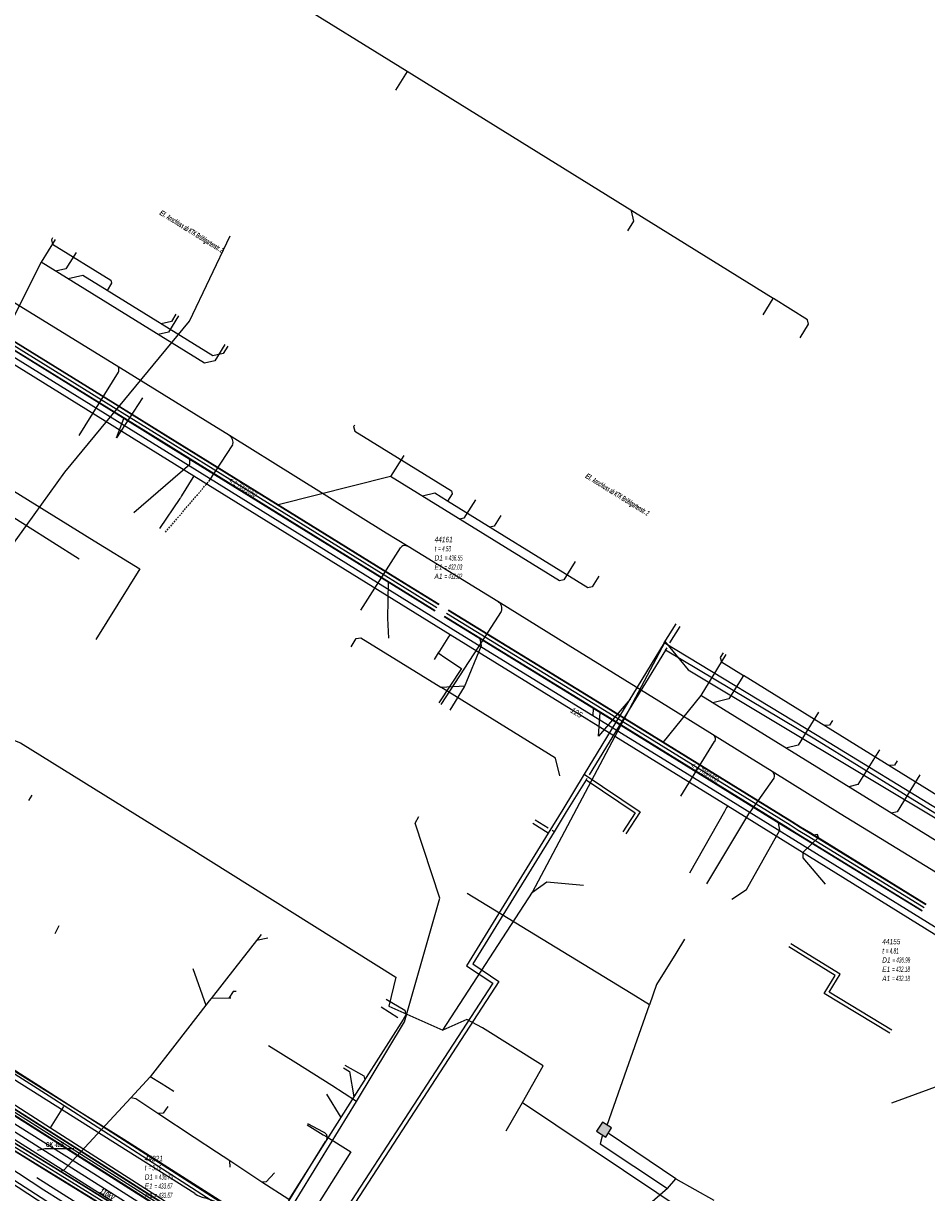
# Model space of a CAD drawing. Header units: metres. Extents: x 2695563 to 2696938, y 1260544 to 1262032.
# Tile 224 of 256: x 2696272 to 2696357, y 1261645 to 1261754. Entities that reach past the tile are written whole.
import ezdxf

# ---------------------------------------------------------------- set-up
doc = ezdxf.new("R2010")
doc.units = ezdxf.units.M
doc.linetypes.add('AUSGEZOGEN', pattern=[0])
doc.linetypes.add('STRICHLINIE2_S3', pattern=[0.25, 0.15, -0.1])
for name, color, linetype in [('AW_LK_ Haltung Text', 7, 'AUSGEZOGEN'), ('AW_LK_Haltung', 24, 'AUSGEZOGEN'), ('AW_LK_Normschacht Text', 24, 'AUSGEZOGEN'), ('EW_Hoehenpunkt_Text', 7, 'AUSGEZOGEN'), ('EW_LK_Bezugslinie', 1, 'AUSGEZOGEN'), ('EW_LK_Freitext_Text', 1, 'AUSGEZOGEN'), ('EW_LK_Trasseabs', 1, 'AUSGEZOGEN'), ('EW_LK_Trasseabs_Text', 1, 'AUSGEZOGEN'), ('EW_LK_Trasserand', 1, 'AUSGEZOGEN'), ('FM_LK_SW_BAUWERK', 94, 'AUSGEZOGEN'), ('FM_LK_SW_TRASSEKANTE', 94, 'AUSGEZOGEN'), ('FW_LK_Leitung', 200, 'AUSGEZOGEN'), ('GA_LK_Leitung', 32, 'AUSGEZOGEN'), ('TV_LK_LEITUNG', 92, 'AUSGEZOGEN'), ('WA_LK_Leitung', 171, 'AUSGEZOGEN'), ('WA_LK_Leitung_Text', 171, 'AUSGEZOGEN')]:
    doc.layers.add(name, color=color, linetype=linetype)
doc.styles.add('ARIAL', font='arial.ttf')
doc.styles.add('ARIALNARROW', font='ARIALN.TTF')
pattern_1 = [(0, (2708005, 1273150), (6075, 6075), [6075, -6075]), (90, (2708005, 1273150), (-6075, 6075), [6075, -6075])]

# ---------------------------------------------------------------- blocks, each defined once
blk = doc.blocks.new('COMPLEXOBJECT_1603')
at = {"layer": 'EW_LK_Trasserand', "color": 1, "linetype": 'AUSGEZOGEN', "transparency": 33554687}
blk.add_line((6337.74, 11615.16), (6337.7, 11614.09), dxfattribs=at)
for points in [[(6369.75, 11660.38), (6368.01, 11657.29), (6362.23, 11647.53), (6356.22, 11637.38), (6349.48, 11626.02), (6348.58, 11624.2), (6348.23, 11623.53), (6346.16, 11619.64)], [(6347.03, 11619.12), (6349.11, 11623.06), (6349.48, 11623.75), (6350.36, 11625.54), (6357.08, 11636.87), (6363.09, 11647.02), (6368.88, 11656.79), (6370.62, 11659.89), (6369.75, 11660.38)]]:
    blk.add_lwpolyline(points, dxfattribs=at)
for centre, radius, start, end in [((6338.15, 11624.41), 10.33, 267.4976, 329.2028), ((6338.39, 11624.1), 8.97, 265.902, 330.1362)]:
    blk.add_arc(centre, radius, start, end, dxfattribs=at)
blk = doc.blocks.new('COMPLEXOBJECT_1935')
at = {"layer": 'EW_LK_Trasseabs', "color": 1, "linetype": 'AUSGEZOGEN', "transparency": 33554687}
for p, q in [((6287.07, 11644.93), (6253.2, 11666.27)), ((6324.64, 11621.12), (6291.58, 11642.06))]:
    blk.add_line(p, q, dxfattribs=at)
for centre, radius, start, end in [((6288.33, 11646.53), 2.03, 231.5631, 260.84), ((6286.64, 11639.15), 5.54, 37.5606, 75.7086), ((6292.38, 11643.53), 1.68, 216.8074, 241.5241)]:
    blk.add_arc(centre, radius, start, end, dxfattribs=at)
blk = doc.blocks.new('COMPLEXOBJECT_2141')
at = {"layer": 'EW_LK_Trasseabs', "color": 1, "linetype": 'AUSGEZOGEN', "transparency": 33554687}
blk.add_line((6332.6, 11682.17), (6335.78, 11687.31), dxfattribs=at)
blk.add_arc((6335.39, 11687.55), 0.458, 328.7853, 63.6194, dxfattribs=at)
blk = doc.blocks.new('COMPLEXOBJECT_2672')
at = {"layer": 'EW_LK_Trasseabs', "color": 1, "linetype": 'AUSGEZOGEN', "transparency": 33554687}
blk.add_line((6288.37, 11711.67), (6290.64, 11715.12), dxfattribs=at)
blk.add_arc((6289.85, 11715.31), 0.812, 346.8645, 54.5738, dxfattribs=at)
blk = doc.blocks.new('COMPLEXOBJECT_2673')
at = {"layer": 'EW_LK_Trasseabs', "color": 1, "linetype": 'AUSGEZOGEN', "transparency": 33554687}
blk.add_line((6313.64, 11696.14), (6315.79, 11699.5), dxfattribs=at)
blk.add_arc((6315.17, 11699.79), 0.681, 334.248, 65.6681, dxfattribs=at)
blk = doc.blocks.new('COMPLEXOBJECT_2674')
at = {"layer": 'EW_LK_Trasseabs', "color": 1, "linetype": 'AUSGEZOGEN', "transparency": 33554687}
blk.add_line((6339.1, 11680.67), (6341.37, 11683.87), dxfattribs=at)
blk.add_arc((6340.89, 11684.06), 0.508, 338.0251, 56.5341, dxfattribs=at)

msp = doc.modelspace()

# ---------------------------------------------------------------- hatches: boundary and pattern name
at = {"layer": 'EW_LK_Trasserand', "lineweight": 18, "transparency": 33554687}
h = msp.add_hatch(dxfattribs=at)
h.set_pattern_fill('MUSTER', color=1, scale=6075, style=0, pattern_type=2)
h.set_pattern_definition(pattern_1)
h.paths.add_polyline_path([(2696314.03, 1261624.04), (2696304, 1261630.12), (2696288.76, 1261639.38), (2696273.45, 1261649.06), (2696237.22, 1261672.02), (2696236.9, 1261671.52), (2696273.13, 1261648.56), (2696288.45, 1261638.88), (2696303.68, 1261629.6), (2696313.72, 1261623.53)], flags=0)
h = msp.add_hatch(dxfattribs=at)
h.set_pattern_fill('MUSTER', color=1, scale=6075, style=0, pattern_type=2)
h.set_pattern_definition(pattern_1)
h.paths.add_polyline_path([(2696316.16, 1261618.04), (2696307.56, 1261623.83), (2696306.95, 1261624.24), (2696306.12, 1261624.8), (2696289.71, 1261635.11), (2696288.94, 1261635.59), (2696283.45, 1261639.05), (2696273.89, 1261645.07), (2696261.79, 1261652.98), (2696259.45, 1261654.35), (2696255.04, 1261656.96), (2696254.42, 1261656.06), (2696258.91, 1261653.42), (2696261.21, 1261652.06), (2696273.31, 1261644.16), (2696282.83, 1261638.16), (2696288.37, 1261634.68), (2696289.17, 1261634.18), (2696305.53, 1261623.89), (2696306.38, 1261623.32), (2696307.08, 1261622.85), (2696315.6, 1261617.11)], flags=0)
at = {"layer": 'FM_LK_SW_BAUWERK', "transparency": 33554687}
msp.add_hatch(color=7, dxfattribs=at).paths.add_polyline_path([(2696326.23, 1261651.42), (2696325.69, 1261650.58), (2696326.54, 1261650.04), (2696327.08, 1261650.89)])

# ---------------------------------------------------------------- linework, layer by layer
at = {"layer": 'AW_LK_Haltung', "color": 24, "linetype": 'AUSGEZOGEN', "transparency": 33554687}
for p, q in [((2696307.93, 1261749.91), (2696287.57, 1261762.53)), ((2696307.93, 1261749.91), (2696306.84, 1261748.15)), ((2696342.24, 1261728.62), (2696307.93, 1261749.91)), ((2696274.96, 1261734.15), (2696273.64, 1261732.03)), ((2696273.64, 1261732.03), (2696270.18, 1261725.14)), ((2696341.29, 1261727.09), (2696342.24, 1261728.62)), ((2696283.12, 1261719.31), (2696280.69, 1261715.56)), ((2696280.69, 1261715.56), (2696281.38, 1261717.39)), ((2696307.61, 1261713.93), (2696306.38, 1261711.95)), ((2696306.38, 1261711.95), (2696295.86, 1261709.29)), ((2696306.12, 1261698.66), (2696306.2, 1261702.04)), ((2696306.23, 1261696.79), (2696306.12, 1261698.66)), ((2696337.8, 1261695.25), (2696335.44, 1261691.43)), ((2696367.37, 1261676.01), (2696339.44, 1261693.3)), ((2696311.09, 1261692.2), (2696313.38, 1261692.33)), ((2696311.98, 1261690.06), (2696313.32, 1261692.23)), ((2696335.44, 1261691.43), (2696331.88, 1261687.01)), ((2696362.83, 1261674.49), (2696335.44, 1261691.43)), ((2696325.38, 1261689.53), (2696325.39, 1261690.22)), ((2696328.83, 1261691.08), (2696325.85, 1261687.61)), ((2696325.85, 1261687.61), (2696326.03, 1261689.83)), ((2696272.78, 1261682.08), (2696272.46, 1261681.58)), ((2696274.95, 1261669.11), (2696275.34, 1261669.86)), ((2696294.89, 1261668.69), (2696293.82, 1261668.47)), ((2696287.85, 1261665.84), (2696289.08, 1261662.4)), ((2696291.23, 1261663.05), (2696289.56, 1261663.01)), ((2696291.4, 1261663.05), (2696291.23, 1261663.05)), ((2696284.87, 1261655.07), (2696283.86, 1261655.69)), ((2696286.06, 1261654.32), (2696284.87, 1261655.07)), ((2696300.38, 1261654.06), (2696301.71, 1261651.86)), ((2696291.35, 1261647.2), (2696291.33, 1261647.8))]:
    msp.add_line(p, q, dxfattribs=at)
at = {"layer": 'AW_LK_Haltung', "linetype": 'AUSGEZOGEN', "transparency": 33554687}
for p, q in [((2696279.99, 1261718.25), (2696264.6, 1261727.76)), ((2696280, 1261718.26), (2696264.61, 1261727.78)), ((2696280.01, 1261718.28), (2696264.62, 1261727.8)), ((2696280.35, 1261718.84), (2696264.97, 1261728.36)), ((2696280.36, 1261718.86), (2696264.98, 1261728.38)), ((2696280.37, 1261718.88), (2696264.99, 1261728.39)), ((2696285.51, 1261715.65), (2696280.35, 1261718.84)), ((2696285.52, 1261715.67), (2696280.36, 1261718.86)), ((2696285.53, 1261715.68), (2696280.37, 1261718.88)), ((2696285.14, 1261715.05), (2696279.99, 1261718.25)), ((2696285.15, 1261715.07), (2696280, 1261718.26)), ((2696285.16, 1261715.09), (2696280.01, 1261718.28)), ((2696307.67, 1261701.93), (2696285.51, 1261715.65)), ((2696307.68, 1261701.94), (2696285.52, 1261715.67)), ((2696307.69, 1261701.96), (2696285.53, 1261715.68)), ((2696307.31, 1261701.33), (2696285.14, 1261715.05)), ((2696307.32, 1261701.35), (2696285.15, 1261715.07)), ((2696307.33, 1261701.36), (2696285.16, 1261715.09)), ((2696310.53, 1261699.33), (2696307.31, 1261701.33)), ((2696310.54, 1261699.35), (2696307.32, 1261701.35)), ((2696310.55, 1261699.37), (2696307.33, 1261701.36)), ((2696310.9, 1261699.93), (2696307.67, 1261701.93)), ((2696310.91, 1261699.94), (2696307.68, 1261701.94)), ((2696310.92, 1261699.96), (2696307.69, 1261701.96)), ((2696325.12, 1261691.19), (2696311.78, 1261699.38)), ((2696325.13, 1261691.2), (2696311.79, 1261699.4)), ((2696325.14, 1261691.22), (2696311.8, 1261699.42)), ((2696324.76, 1261690.59), (2696311.41, 1261698.79)), ((2696324.77, 1261690.61), (2696311.42, 1261698.8)), ((2696324.78, 1261690.63), (2696311.44, 1261698.82)), ((2696343.61, 1261678.94), (2696324.76, 1261690.59)), ((2696343.62, 1261678.96), (2696324.77, 1261690.61)), ((2696343.63, 1261678.98), (2696324.78, 1261690.63)), ((2696343.98, 1261679.54), (2696325.12, 1261691.19)), ((2696343.99, 1261679.55), (2696325.13, 1261691.2)), ((2696344, 1261679.57), (2696325.14, 1261691.22)), ((2696344.76, 1261679.05), (2696343.98, 1261679.54)), ((2696344.77, 1261679.06), (2696343.99, 1261679.55)), ((2696344.78, 1261679.08), (2696344, 1261679.57)), ((2696344.39, 1261678.45), (2696343.61, 1261678.94)), ((2696344.4, 1261678.47), (2696343.62, 1261678.96)), ((2696344.41, 1261678.48), (2696343.63, 1261678.98)), ((2696345.37, 1261677.87), (2696344.39, 1261678.45)), ((2696345.38, 1261677.89), (2696344.4, 1261678.47)), ((2696345.39, 1261677.91), (2696344.41, 1261678.48)), ((2696345.73, 1261678.47), (2696344.76, 1261679.05)), ((2696345.74, 1261678.49), (2696344.77, 1261679.06)), ((2696345.75, 1261678.51), (2696344.78, 1261679.08)), ((2696356.55, 1261671.8), (2696345.73, 1261678.47)), ((2696356.56, 1261671.82), (2696345.74, 1261678.49)), ((2696356.57, 1261671.84), (2696345.75, 1261678.51)), ((2696356.18, 1261671.21), (2696345.37, 1261677.87)), ((2696356.19, 1261671.22), (2696345.38, 1261677.89)), ((2696356.2, 1261671.24), (2696345.39, 1261677.91)), ((2696275.16, 1261646.95), (2696270.29, 1261649.95)), ((2696275.17, 1261646.97), (2696270.3, 1261649.96)), ((2696275.18, 1261646.99), (2696270.31, 1261649.98)), ((2696274.84, 1261646.44), (2696269.97, 1261649.44)), ((2696274.85, 1261646.46), (2696269.98, 1261649.46)), ((2696274.86, 1261646.48), (2696269.99, 1261649.47)), ((2696286.13, 1261639.48), (2696274.84, 1261646.44)), ((2696286.14, 1261639.5), (2696274.85, 1261646.46)), ((2696286.15, 1261639.52), (2696274.86, 1261646.48)), ((2696286.45, 1261640), (2696275.16, 1261646.95)), ((2696286.46, 1261640.01), (2696275.17, 1261646.97)), ((2696286.47, 1261640.03), (2696275.18, 1261646.99))]:
    msp.add_line(p, q, dxfattribs=at)
at = {"layer": 'AW_LK_Haltung', "color": 255, "transparency": 33554687}
for p, q in [((2696280.18, 1261718.56), (2696264.8, 1261728.08)), ((2696285.33, 1261715.37), (2696280.18, 1261718.56)), ((2696307.5, 1261701.65), (2696285.33, 1261715.37)), ((2696310.72, 1261699.65), (2696307.5, 1261701.65)), ((2696324.95, 1261690.91), (2696311.61, 1261699.1)), ((2696343.81, 1261679.26), (2696324.95, 1261690.91)), ((2696344.58, 1261678.76), (2696343.81, 1261679.26)), ((2696345.56, 1261678.19), (2696344.58, 1261678.76)), ((2696356.38, 1261671.52), (2696345.56, 1261678.19)), ((2696275.01, 1261646.72), (2696270.14, 1261649.71)), ((2696286.3, 1261639.76), (2696275.01, 1261646.72))]:
    msp.add_line(p, q, dxfattribs=at)
at = {"layer": 'AW_LK_Haltung', "color": 24, "linetype": 'AUSGEZOGEN', "transparency": 33554687}
for points in [[(2696328.6, 1261734.97), (2696329.17, 1261735.89), (2696328.96, 1261736.86)], [(2696274.7, 1261734.31), (2696274.6, 1261734.14), (2696274.69, 1261733.73), (2696280.18, 1261730.34), (2696280.24, 1261730.06), (2696279.82, 1261729.38)], [(2696276.91, 1261732.94), (2696275.96, 1261731.41), (2696274.99, 1261731.19)], [(2696290.86, 1261724.32), (2696289.91, 1261722.79), (2696288.94, 1261722.57), (2696273.64, 1261732.03)], [(2696279.82, 1261729.38), (2696277.53, 1261730.8), (2696276.17, 1261730.47)], [(2696291.12, 1261724.16), (2696290.69, 1261723.48), (2696289.72, 1261723.26), (2696279.82, 1261729.38)], [(2696344.75, 1261724.95), (2696345.54, 1261726.22), (2696345.44, 1261726.64), (2696342.25, 1261728.62)], [(2696286.52, 1261727), (2696285.58, 1261725.47), (2696284.6, 1261725.25)], [(2696286.27, 1261727.16), (2696285.85, 1261726.48), (2696284.87, 1261726.26)], [(2696303.02, 1261716.77), (2696302.92, 1261716.62), (2696303.02, 1261716.21), (2696312.08, 1261710.6), (2696312.14, 1261710.32), (2696311.72, 1261709.64)], [(2696282.31, 1261708.57), (2696287.58, 1261713.09), (2696287.56, 1261713.57)], [(2696323.68, 1261703.99), (2696322.61, 1261702.25), (2696322.2, 1261702.16), (2696306.38, 1261711.95)], [(2696311.72, 1261709.64), (2696310.53, 1261710.38), (2696309.36, 1261710.1)], [(2696325.9, 1261702.61), (2696325.28, 1261701.6), (2696324.87, 1261701.51), (2696311.72, 1261709.64)], [(2696314.33, 1261709.77), (2696313.26, 1261708.04), (2696312.85, 1261707.95)], [(2696316.71, 1261708.3), (2696316.09, 1261707.29), (2696315.67, 1261707.2)], [(2696302.7, 1261695.98), (2696303.17, 1261696.75), (2696303.59, 1261696.84), (2696311.09, 1261692.2)], [(2696313.32, 1261692.23), (2696314.9, 1261696.1), (2696314.77, 1261696.72)], [(2696337.54, 1261695.41), (2696337.28, 1261694.99), (2696337.38, 1261694.57), (2696339.44, 1261693.3)], [(2696339.44, 1261693.3), (2696338.08, 1261691.1), (2696336.57, 1261690.74)], [(2696322.23, 1261683.89), (2696321.84, 1261685.54), (2696311.09, 1261692.2)], [(2696346.49, 1261689.87), (2696344.58, 1261686.78), (2696343.41, 1261686.5)], [(2696347.78, 1261689.07), (2696347.52, 1261688.65), (2696346.99, 1261688.62)], [(2696352.19, 1261686.34), (2696350.18, 1261683.08), (2696349.31, 1261682.85)], [(2696353.86, 1261685.31), (2696353.6, 1261684.89), (2696353.07, 1261684.86)], [(2696355.99, 1261683.99), (2696353.84, 1261680.52), (2696353.31, 1261680.38)], [(2696338.35, 1261672.33), (2696339.73, 1261673.24), (2696342.86, 1261678.79), (2696342.72, 1261679.5)], [(2696347.14, 1261673.73), (2696345.04, 1261676.21), (2696345.03, 1261676.75), (2696346.49, 1261678.1), (2696346.39, 1261678.4), (2696345.99, 1261678.34)], [(2696294.25, 1261669.02), (2696293.82, 1261668.47), (2696291.79, 1261665.87)], [(2696291.79, 1261665.87), (2696289.56, 1261663.01), (2696289.39, 1261662.79)], [(2696289.39, 1261662.79), (2696289.08, 1261662.4), (2696286.38, 1261658.93), (2696283.86, 1261655.69)], [(2696291.92, 1261663.67), (2696291.62, 1261663.67), (2696291.23, 1261663.05)], [(2696305.96, 1261662.97), (2696307.72, 1261661.93), (2696307.82, 1261661.49), (2696307.56, 1261661.07)], [(2696307.56, 1261661.07), (2696302.95, 1261653.81), (2696296.84, 1261644.18)], [(2696301.96, 1261656.54), (2696302.53, 1261656.19), (2696302.95, 1261653.81)], [(2696302.08, 1261656.77), (2696303.87, 1261655.77), (2696303.97, 1261655.41)], [(2696283.86, 1261655.69), (2696282.03, 1261653.71), (2696275.75, 1261646.94), (2696275.41, 1261646.82)], [(2696290.07, 1261648.63), (2696287.99, 1261650), (2696284.57, 1261652.26), (2696282.51, 1261653.61), (2696282.03, 1261653.71)], [(2696285.5, 1261652.89), (2696285.08, 1261652.28), (2696284.57, 1261652.26)], [(2696296.84, 1261644.18), (2696294.33, 1261645.82), (2696291.33, 1261647.8), (2696290.07, 1261648.63)], [(2696295.51, 1261646.67), (2696294.73, 1261645.83), (2696294.33, 1261645.82)], [(2696273.24, 1261646.26), (2696284.05, 1261639.4), (2696284.58, 1261639.89), (2696284.51, 1261640.5)]]:
    msp.add_lwpolyline(points, dxfattribs=at)
at = {"layer": 'EW_LK_Bezugslinie', "color": 7, "linetype": 'AUSGEZOGEN', "transparency": 33554687}
msp.add_lwpolyline([(2696273.29, 1261648.81), (2696273.99, 1261648.96), (2696276.7, 1261648.96)], dxfattribs=at)
at = {"layer": 'EW_LK_Trasseabs', "color": 1, "linetype": 'AUSGEZOGEN', "transparency": 33554687}
for p, q in [((2696277.19, 1261715.78), (2696280.88, 1261721.74)), ((2696303.59, 1261699.43), (2696307.3, 1261705.26)), ((2696311.12, 1261690.59), (2696314.61, 1261695.95)), ((2696366, 1261664.36), (2696338.26, 1261681.56)), ((2696336.02, 1261673.76), (2696340.06, 1261680.49)), ((2696300.1, 1261650.5), (2696298.63, 1261651.28)), ((2696294.43, 1261640.14), (2696300.27, 1261649.61))]:
    msp.add_line(p, q, dxfattribs=at)
at = {"layer": 'EW_LK_Trasseabs', "color": 1, "linetype": 'STRICHLINIE2_S3', "transparency": 33554687}
msp.add_line((2696285.29, 1261706.73), (2696289.34, 1261711.48), dxfattribs=at)
at = {"layer": 'EW_LK_Trasseabs', "color": 1, "linetype": 'AUSGEZOGEN', "transparency": 33554687}
for points in [[(2696338.26, 1261681.56), (2696312.25, 1261697.59), (2696288.25, 1261712.49), (2696264.19, 1261727.38), (2696234.65, 1261745.63)], [(2696280.67, 1261722.36), (2696271.97, 1261727.68), (2696263.46, 1261732.94), (2696260.44, 1261734.83)], [(2696291.29, 1261715.78), (2696289, 1261717.2), (2696280.67, 1261722.36)], [(2696308.02, 1261705.38), (2696305.98, 1261706.63), (2696297.5, 1261711.93), (2696291.29, 1261715.78)], [(2696316.42, 1261700.22), (2696314.51, 1261701.41), (2696308.02, 1261705.38)], [(2696336.56, 1261687.77), (2696331.53, 1261690.9), (2696323.01, 1261696.15), (2696316.42, 1261700.22)], [(2696325.28, 1261621.89), (2696281.38, 1261649.81), (2696253.3, 1261667.29), (2696234.97, 1261678.96), (2696208.87, 1261695.73)], [(2696342.15, 1261684.29), (2696340.02, 1261685.62), (2696336.56, 1261687.77)], [(2696365.14, 1261670.08), (2696357.03, 1261675.1), (2696348.5, 1261680.32), (2696342.15, 1261684.29)]]:
    msp.add_lwpolyline(points, dxfattribs=at)
for centre, radius, start, end in [((2696280.5, 1261721.96), 0.433, 329.656, 67.2139), ((2696307.72, 1261704.96), 0.515, 53.5615, 144.7483), ((2696299.92, 1261650), 0.53, 312.3018, 70.2933)]:
    msp.add_arc(centre, radius, start, end, dxfattribs=at)
at = {"layer": 'EW_LK_Trasserand', "color": 1, "linetype": 'AUSGEZOGEN', "transparency": 33554687}
for points in [[(2696314.03, 1261624.04), (2696304, 1261630.12), (2696288.76, 1261639.38), (2696273.45, 1261649.06), (2696237.22, 1261672.02), (2696236.9, 1261671.52), (2696273.13, 1261648.56), (2696288.45, 1261638.88), (2696303.68, 1261629.6), (2696313.72, 1261623.53), (2696314.03, 1261624.04)], [(2696316.16, 1261618.04), (2696307.56, 1261623.83), (2696306.95, 1261624.24), (2696306.12, 1261624.8), (2696289.71, 1261635.11), (2696288.94, 1261635.59), (2696283.45, 1261639.05), (2696273.89, 1261645.07), (2696261.79, 1261652.98), (2696259.45, 1261654.35), (2696255.04, 1261656.96), (2696254.42, 1261656.06), (2696258.91, 1261653.42), (2696261.21, 1261652.06), (2696273.31, 1261644.16), (2696282.83, 1261638.16), (2696288.37, 1261634.68), (2696289.17, 1261634.18), (2696305.53, 1261623.89), (2696306.38, 1261623.32), (2696307.08, 1261622.85), (2696315.6, 1261617.11), (2696316.16, 1261618.04)]]:
    msp.add_lwpolyline(points, close=True, dxfattribs=at)
at = {"layer": 'FM_LK_SW_BAUWERK', "color": 94, "transparency": 33554687}
msp.add_lwpolyline([(2696326.23, 1261651.42), (2696325.69, 1261650.58), (2696326.54, 1261650.04), (2696327.08, 1261650.89), (2696326.23, 1261651.42)], close=True, dxfattribs=at)
at = {"layer": 'FM_LK_SW_TRASSEKANTE', "color": 94, "linetype": 'AUSGEZOGEN', "transparency": 33554687}
for p, q in [((2696307.07, 1261661.22), (2696305.49, 1261662.22)), ((2696295.45, 1261640.75), (2696303.19, 1261653.38)), ((2696333.1, 1261646.12), (2696326.76, 1261650.39)), ((2696332.32, 1261645.2), (2696333.1, 1261646.12)), ((2696333.1, 1261646.12), (2696336.66, 1261644.11))]:
    msp.add_line(p, q, dxfattribs=at)
for points in [[(2696252.78, 1261721.94), (2696257.87, 1261718.77), (2696278.62, 1261705.92), (2696282.87, 1261703.29), (2696278.76, 1261696.66)], [(2696216.67, 1261690.61), (2696246.44, 1261671.7), (2696247.31, 1261671.15), (2696259.97, 1261663.07), (2696274.4, 1261653.91), (2696292.83, 1261642.03), (2696324.29, 1261622.05)], [(2696303.19, 1261653.38), (2696307.69, 1261660.83), (2696310.99, 1261672.42), (2696308.68, 1261679.47), (2696309.04, 1261680.08)], [(2696330.64, 1261662.44), (2696328.93, 1261663.48), (2696313.57, 1261672.87)], [(2696247.01, 1261671.69), (2696260.13, 1261663.33), (2696274.56, 1261654.16), (2696295.6, 1261640.66), (2696321.21, 1261624.51), (2696324.49, 1261622.36)], [(2696333.93, 1261668.58), (2696333.1, 1261667.23), (2696331.31, 1261664.33), (2696330.64, 1261662.44)], [(2696326.67, 1261651.14), (2696327.92, 1261654.71), (2696330.64, 1261662.44)], [(2696367.12, 1261661.8), (2696363.46, 1261656.93), (2696353.33, 1261653.22)], [(2696303.19, 1261653.38), (2696300.88, 1261654.87), (2696297.49, 1261656.99), (2696294.95, 1261658.59)], [(2696326.25, 1261650.23), (2696326.02, 1261649.4), (2696332.32, 1261645.2)], [(2696332.32, 1261645.2), (2696330.44, 1261643.55), (2696329.65, 1261641.72), (2696328.46, 1261638.96)]]:
    msp.add_lwpolyline(points, dxfattribs=at)
at = {"layer": 'FW_LK_Leitung', "color": 200, "linetype": 'AUSGEZOGEN', "transparency": 33554687}
for p, q in [((2696332.03, 1261696.37), (2696333.13, 1261698.15)), ((2696332.56, 1261696.35), (2696333.53, 1261697.9)), ((2696332.03, 1261696.37), (2696324.53, 1261684.06)), ((2696332.15, 1261695.67), (2696324.98, 1261683.99)), ((2696332.15, 1261695.67), (2696332.29, 1261695.9)), ((2696324.77, 1261683.65), (2696324.7, 1261683.53)), ((2696321.15, 1261678.52), (2696319.72, 1261679.41)), ((2696321.16, 1261678.98), (2696319.93, 1261679.75)), ((2696321.7, 1261678.65), (2696321.53, 1261678.76))]:
    msp.add_line(p, q, dxfattribs=at)
for points in [[(2696394.43, 1261658.71), (2696372.32, 1261671.76), (2696358.83, 1261680.05), (2696346.36, 1261687.67), (2696332.03, 1261696.37)], [(2696394.09, 1261658.08), (2696372.04, 1261671.27), (2696358.6, 1261679.65), (2696346.14, 1261687.32), (2696332.15, 1261695.67)], [(2696324.53, 1261684.06), (2696322.51, 1261680.74), (2696321.15, 1261678.52)], [(2696324.53, 1261684.06), (2696329.78, 1261680.51), (2696328.42, 1261678.45)], [(2696324.7, 1261683.53), (2696322.84, 1261680.51), (2696321.7, 1261678.65)], [(2696324.7, 1261683.53), (2696329.31, 1261680.41), (2696328.13, 1261678.63)], [(2696321.15, 1261678.52), (2696313.49, 1261666.07), (2696315.95, 1261664.46), (2696294.07, 1261630.79), (2696293.84, 1261630.43)], [(2696321.7, 1261678.65), (2696314.08, 1261666.27), (2696316.53, 1261664.61), (2696294.4, 1261630.55), (2696293.89, 1261629.77)], [(2696353.17, 1261659.77), (2696347.02, 1261663.5), (2696348.04, 1261665.19), (2696343.71, 1261667.86)], [(2696353.34, 1261660.06), (2696347.49, 1261663.61), (2696348.5, 1261665.3), (2696343.89, 1261668.15)]]:
    msp.add_lwpolyline(points, dxfattribs=at)
at = {"layer": 'GA_LK_Leitung', "color": 32, "linetype": 'AUSGEZOGEN', "transparency": 33554687}
msp.add_lwpolyline([(2696255.21, 1261661.3), (2696258.5, 1261659.22), (2696262.81, 1261656.51), (2696278.56, 1261646.62), (2696294.92, 1261636.22), (2696305.34, 1261629.64), (2696305.5, 1261629.54)], dxfattribs=at)
at = {"layer": 'TV_LK_LEITUNG', "color": 92, "linetype": 'AUSGEZOGEN', "transparency": 33554687}
for p, q in [((2696259.3, 1261715.56), (2696272.25, 1261707.36)), ((2696272.25, 1261707.36), (2696277.2, 1261704.24)), ((2696319.67, 1261673), (2696332.1, 1261696.45)), ((2696311.29, 1261660.04), (2696319.67, 1261673)), ((2696306.23, 1261662.31), (2696311.29, 1261660.04)), ((2696317.22, 1261650.63), (2696318.73, 1261653.28))]:
    msp.add_line(p, q, dxfattribs=at)
for points in [[(2696272.25, 1261707.36), (2696275.85, 1261712.35), (2696287.53, 1261726.52), (2696291.34, 1261734.5)], [(2696268.47, 1261688.28), (2696264.65, 1261696.86), (2696272.25, 1261707.36)], [(2696332.1, 1261696.45), (2696334.27, 1261693.84), (2696367.16, 1261674.12), (2696372.64, 1261671.25)], [(2696268.47, 1261688.28), (2696271.69, 1261686.99), (2696287.44, 1261677.21)], [(2696287.44, 1261677.21), (2696306.86, 1261665.01), (2696306.23, 1261662.31)], [(2696319.67, 1261673), (2696321.03, 1261673.95), (2696324.47, 1261673.64)], [(2696318.73, 1261653.28), (2696320.69, 1261656.71), (2696314.99, 1261660.27), (2696313.52, 1261661.06), (2696311.29, 1261660.04)], [(2696251.35, 1261652.61), (2696252.25, 1261656.18), (2696255.27, 1261655.64), (2696261.72, 1261652.05), (2696278.04, 1261641.53), (2696291.18, 1261630.45), (2696290.77, 1261629.77), (2696289.75, 1261628.12)], [(2696318.73, 1261653.28), (2696334.46, 1261642.76), (2696341.26, 1261638.48)]]:
    msp.add_lwpolyline(points, dxfattribs=at)
at = {"layer": 'WA_LK_Leitung', "linetype": 'AUSGEZOGEN', "transparency": 33554687}
for p, q in [((2696262.1, 1261658.39), (2696306.66, 1261630.18)), ((2696262.12, 1261658.41), (2696306.68, 1261630.2)), ((2696261.82, 1261657.94), (2696306.38, 1261629.73)), ((2696261.84, 1261657.97), (2696306.4, 1261629.76)), ((2696261.85, 1261657.99), (2696306.41, 1261629.78)), ((2696262.09, 1261658.36), (2696306.65, 1261630.15))]:
    msp.add_line(p, q, dxfattribs=at)
at = {"layer": 'WA_LK_Leitung', "color": 255, "linetype": 'AUSGEZOGEN', "transparency": 33554687}
msp.add_line((2696261.97, 1261658.18), (2696306.53, 1261629.97), dxfattribs=at)
at = {"layer": 'WA_LK_Leitung', "color": 7, "linetype": 'AUSGEZOGEN', "transparency": 33554687}
msp.add_line((2696274.52, 1261650.9), (2696275.76, 1261652.89), dxfattribs=at)
for points in [[(2696166.12, 1261782.4), (2696166.51, 1261782.5), (2696171.83, 1261783.91), (2696179.34, 1261779.27), (2696198.02, 1261767.74), (2696198.84, 1261767.23), (2696234.36, 1261745.16), (2696257.48, 1261730.88), (2696263.9, 1261726.91), (2696287.96, 1261712.02), (2696311.96, 1261697.13), (2696337.97, 1261681.09), (2696365.89, 1261663.78), (2696367.16, 1261664.02)], [(2696287.96, 1261712.02), (2696287.85, 1261711.85), (2696286.8, 1261710.13), (2696286.69, 1261709.96)], [(2696286.69, 1261709.96), (2696286.64, 1261709.88), (2696284.74, 1261707.07)], [(2696311.96, 1261697.13), (2696311.76, 1261696.82), (2696310.96, 1261695.59), (2696310.84, 1261695.41), (2696310.48, 1261694.79)], [(2696310.84, 1261695.41), (2696311.57, 1261694.93), (2696313.04, 1261693.95), (2696310.9, 1261690.72)], [(2696337.97, 1261681.09), (2696337.87, 1261680.92), (2696337.66, 1261680.55), (2696334.4, 1261674.76)], [(2696255.63, 1261662.93), (2696255.99, 1261662.7), (2696256.75, 1261662.22), (2696262.02, 1261658.94), (2696274.52, 1261650.9), (2696295.57, 1261637.43), (2696305.59, 1261631.2)], [(2696298.56, 1261651.17), (2696300.08, 1261650.25), (2696300.31, 1261650.11), (2696302.67, 1261648.66), (2696296.15, 1261638.34), (2696295.96, 1261638.05), (2696295.57, 1261637.43)]]:
    msp.add_lwpolyline(points, dxfattribs=at)

# ---------------------------------------------------------------- block references
at = {"layer": 'EW_LK_Trasseabs', "color": 1, "linetype": 'AUSGEZOGEN', "lineweight": -3, "transparency": 33554687}
for name in ['COMPLEXOBJECT_2672', 'COMPLEXOBJECT_2673', 'COMPLEXOBJECT_2141', 'COMPLEXOBJECT_2674', 'COMPLEXOBJECT_1935']:
    msp.add_blockref(name, (2690000.97, 1249999.81), dxfattribs=at)
at = {"layer": 'EW_LK_Trasserand', "color": 1, "linetype": 'AUSGEZOGEN', "lineweight": -3, "transparency": 33554687}
msp.add_blockref('COMPLEXOBJECT_1603', (2690000.97, 1249999.81), dxfattribs=at)

# ---------------------------------------------------------------- texts
at = {"layer": 'AW_LK_ Haltung Text', "color": 24, "transparency": 33554687, "char_height": 0.5571, "width": 3.4044, "attachment_point": 5, "style": 'ARIAL'}
for insert, rotation in [((2696292.53, 1261710.95), 328.9806), ((2696335.81, 1261684.19), 327.9879)]:
    msp.add_mtext('\\A1;{\\fArial|i1|b0;\\H0.557054;\\W0.700000;\\C24;< \\W0.490000;e 700/1050}\\P', dxfattribs=dict(at, insert=insert, rotation=rotation))
at = {"layer": 'AW_LK_Normschacht Text', "color": 24, "transparency": 33554687, "char_height": 0.5064, "attachment_point": 1, "line_spacing_factor": 1.024096, "style": 'ARIAL'}
for s, insert, width in [('\\A1;{\\fArial|i1|b0;\\H0.506413;\\W0.695636;\\C24;44161}\\P{\\fArial|i1|b0;\\H0.505000;\\W0.695636;\\C24;t \\W0.486945;= 4.53}\\P{\\fArial|i1|b0;\\H0.505000;\\W0.695636;\\C24;D1 \\W0.486945;= 436.55}\\P{\\fArial|i1|b0;\\H0.505000;\\W0.695636;\\C24;E1 \\W0.486945;= 432.03}\\P{\\fArial|i1|b0;\\H0.505000;\\W0.695636;\\C24;A1 \\W0.486945;= 432.02}\\P', (2696310.5, 1261706.3), 2.836), ('\\A1;{\\fArial|i1|b0;\\H0.506413;\\W0.696409;\\C24;44221}\\P{\\fArial|i1|b0;\\H0.505000;\\W0.696409;\\C24;t \\W0.487486;= 3.16}\\P{\\fArial|i1|b0;\\H0.505000;\\W0.696409;\\C24;D1 \\W0.487486;= 436.73}\\P{\\fArial|i1|b0;\\H0.505000;\\W0.696409;\\C24;E1 \\W0.487486;= 433.67}\\P{\\fArial|i1|b0;\\H0.505000;\\W0.696409;\\C24;A1 \\W0.487486;= 433.57}\\P', (2696283.34, 1261648.28), 2.8424)]:
    msp.add_mtext(s, dxfattribs=dict(at, insert=insert, width=width))
at = {"layer": 'AW_LK_Normschacht Text', "color": 24, "transparency": 33554687, "insert": (2696352.45, 1261668.61), "char_height": 0.5064, "width": 2.8344, "attachment_point": 1, "rotation": 359.9847, "line_spacing_factor": 1.024096, "style": 'ARIAL'}
msp.add_mtext('\\A1;{\\fArial|i1|b0;\\H0.506413;\\W0.694455;\\C24;44155}\\P{\\fArial|i1|b0;\\H0.505000;\\W0.694455;\\C24;t \\W0.486119;= 4.81}\\P{\\fArial|i1|b0;\\H0.505000;\\W0.694455;\\C24;D1 \\W0.486119;= 436.99}\\P{\\fArial|i1|b0;\\H0.505000;\\W0.694455;\\C24;E1 \\W0.486119;= 432.18}\\P{\\fArial|i1|b0;\\H0.505000;\\W0.694455;\\C24;A1 \\W0.486119;= 432.18}\\P', dxfattribs=at)
at = {"layer": 'EW_Hoehenpunkt_Text', "color": 1, "transparency": 33554687, "insert": (2696274.08, 1261649.33), "char_height": 0.4568, "width": 1.841, "attachment_point": 4, "style": 'ARIALNARROW'}
msp.add_mtext('\\A1;{\\fArial Narrow|i0|b1;\\H0.456750;\\W0.700000;\\C1;OK \\W0.490000;-10.10}\\P', dxfattribs=at)
at = {"layer": 'EW_LK_Freitext_Text', "color": 1, "transparency": 33554687, "char_height": 0.5075, "width": 7.788, "attachment_point": 5, "style": 'ARIALNARROW'}
for insert, rotation in [((2696287.69, 1261734.86), 328.1148), ((2696327.59, 1261710.2), 328.2498)]:
    msp.add_mtext('\\A1;{\\fArial Narrow|i1|b1;\\H0.507500;\\W0.700000;\\C1;El. \\W0.490000;Anschluss ab KTK Brühlgartenstr. 2}\\P', dxfattribs=dict(at, insert=insert, rotation=rotation))
at = {"layer": 'EW_LK_Trasseabs_Text', "color": 1, "transparency": 33554687, "insert": (2696279.84, 1261644.67), "char_height": 0.5075, "width": 1.3454, "attachment_point": 5, "rotation": 327.7062, "style": 'ARIALNARROW'}
msp.add_mtext('\\A1;{\\fArial Narrow|i1|b1;\\H0.507500;\\W0.700000;\\C1;110kV}\\P', dxfattribs=at)
at = {"layer": 'WA_LK_Leitung_Text', "color": 7, "transparency": 33554687, "insert": (2696323.8, 1261689.82), "char_height": 0.5543, "width": 1.1001, "attachment_point": 5, "rotation": 328.3479, "style": 'ARIAL'}
msp.add_mtext('\\A1;{\\fArial|i1|b0;\\H0.554263;\\W0.700000;\\C7;125}\\P', dxfattribs=at)

doc.saveas('drawing.dxf')
